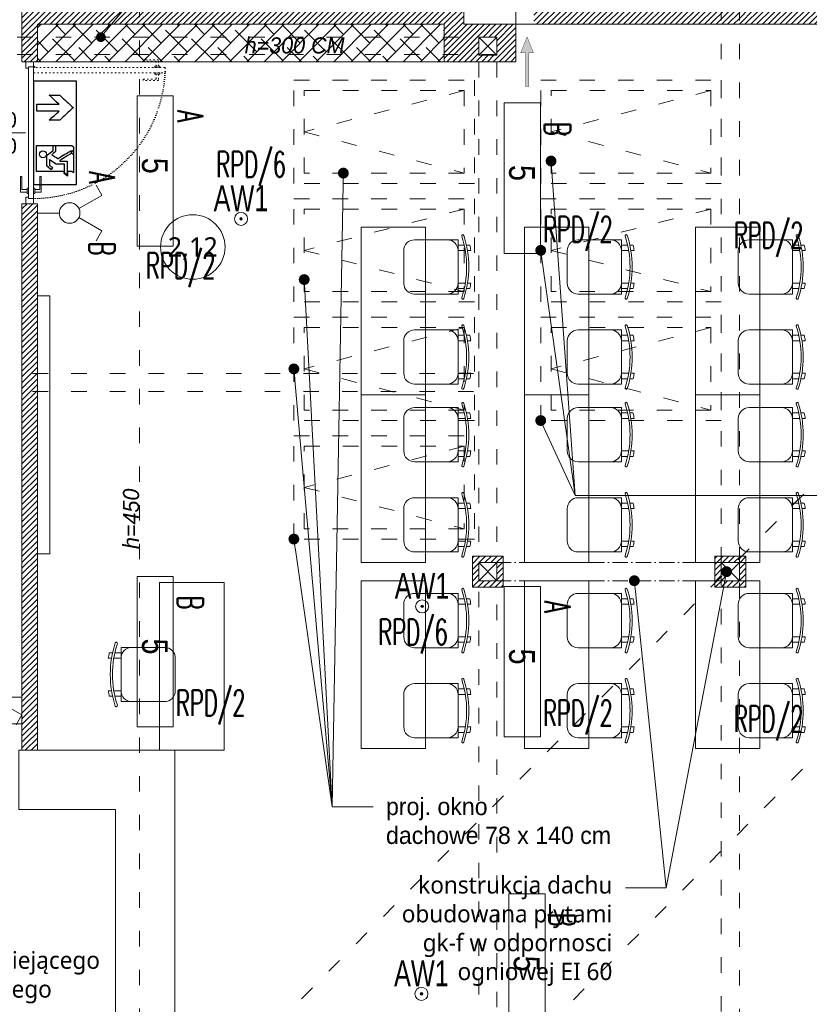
# Model space of a CAD drawing. Header units: millimetres. Extents: x 85284 to 143915, y -66821 to -28273.
# Tile 11 of 31: x 127973 to 128585, y -65092 to -64329. Entities that reach past the tile are written whole.
import ezdxf
from ezdxf import colors
from ezdxf.entities.mleader import LeaderData, LeaderLine
from ezdxf.enums import TextEntityAlignment as Align
from ezdxf.math import Vec2, Vec3

# ---------------------------------------------------------------- set-up
doc = ezdxf.new("R2010")
doc.units = ezdxf.units.MM
for name, pattern in [('ACAD_ISO03W100', [30, 12, -18]), ('ACAD_ISO07W100', [3, 0, -3]), ('ACAD_ISO10W100', [18, 12, -3, 0, -3])]:
    doc.linetypes.add(name, pattern=pattern)
doc.layers.get('0').update_dxf_attribs({"color": 251, "lineweight": 9})
doc.layers.add('AX - OPRAWY KIERUNKOWE', color=110, linetype='Continuous')
doc.layers.add('Warstwa 1', color=3, linetype='Continuous')
for name, color, linetype, lineweight in [('IE_Numer centralki', 3, 'Continuous', 13), ('IE_Numery obw ośw hala', 6, 'Continuous', 13), ('IE_Oświetlenie awaryjne', 1, 'Continuous', 13), ('IE_Oświetlenie podstawowe', 4, 'Continuous', 13), ('IE_Łączniki', 5, 'Continuous', 15), ('opis..KF', 251, 'Continuous', 9), ('schody', 251, 'Continuous', 9), ('siatka konstr..KF', 251, 'ACAD_ISO10W100', 9), ('stolarka_arch', 251, 'Continuous', 9), ('TEXT', 251, 'Continuous', 9), ('wentylacja..KF', 251, 'Continuous', 9), ('wymiar_arch', 251, 'Continuous', 9), ('wypełnienie 2', 251, 'Continuous', 9), ('ściana pro..KF', 251, 'Continuous', 9), ('ściany ist..KF', 251, 'Continuous', 9)]:
    doc.layers.add(name, color=color, linetype=linetype, lineweight=lineweight)
doc.styles.add('ARCH', font='segoeuil.ttf')
doc.styles.add('Opisowy', font='arial.ttf')
doc.styles.add('SIMLPEX', font='simplex.shx')
doc.styles.add('SIMPLEX', font='simplex', dxfattribs={"width": 0.85})
doc.styles.get("Standard").update_dxf_attribs({"font": 'arial.ttf'})
pattern_1 = [(45, (-308.0725, -28536.048), (-2.24506403, 2.24506403), [])]

# ---------------------------------------------------------------- blocks, each defined once
blk = doc.blocks.new('krzesło')
for p, q in [((5.74, 41.61), (5.74, 41.61)), ((2.59, 33.47), (0.01, 33.47)), ((9.14, 33.47), (4.31, 33.47)), ((9.14, 37.67), (42.78, 37.67)), ((9.14, -4.37), (9.14, 37.67)), ((1.78, 29.26), (-0.77, 29.26)), ((9.14, 29.26), (3.49, 29.26)), ((51.19, 29.26), (51.19, 4.04)), ((1.78, 4.04), (-0.77, 4.04)), ((9.14, 4.04), (3.49, 4.04)), ((2.59, -0.17), (0.01, -0.17)), ((9.14, -0.17), (4.31, -0.17)), ((42.78, -4.37), (9.14, -4.37)), ((5.74, -8.31), (5.74, -8.31))]:
    blk.add_line(p, q)
for centre, radius, start, end in [((79.11, 16.65), 78.35, 161.83805, 198.16195), ((79.11, 16.65), 76.67, 161.83805, 198.16195), ((5.46, 40.81), 0.841, 71.2164, 161.83805), ((5.46, 40.81), 0.841, 341.83805, 71.2164), ((79.11, 16.65), 80.87, 167.99678, 171.02665), ((17.55, 29.26), 8.41, 90, 180), ((42.78, 29.26), 8.41, 0, 90), ((79.11, 16.65), 80.87, 188.97335, 192.00322), ((17.55, 4.04), 8.41, 180, 270), ((42.78, 4.04), 8.41, 270, 0), ((5.46, -7.51), 0.841, 288.7836, 18.16195), ((5.46, -7.51), 0.841, 198.16195, 288.7836)]:
    blk.add_arc(centre, radius, start, end)
blk = doc.blocks.new('*U197')
at = {"layer": 'stolarka_arch', "linetype": 'ACAD_ISO03W100', "lineweight": 0, "ltscale": 0.1}
for points in [[(4.5, 102), (4.5, 0), (8.5, 0), (8.5, 102)], [(3.5, 97), (-1.5, 97), (-1.5, 85), (-0.5, 85), (-0.5, 95), (3.5, 95)], [(3.5, 98), (3.5, 94), (4.5, 94), (4.5, 98)], [(9.5, 98), (9.5, 94), (8.5, 94), (8.5, 98)], [(9.5, 97), (14.5, 97), (14.5, 85), (13.5, 85), (13.5, 95), (9.5, 95)]]:
    blk.add_lwpolyline(points, close=True, dxfattribs=at)
at = {"layer": 'stolarka_arch'}
for points in [[(5, -4), (5, -6), (0, -6), (0, 0), (4, 0), (4, -4), (5, -4)], [(106, 0), (4, 0), (4, -4), (106, -4)], [(101, 1), (101, 6), (89, 6), (89, 5), (99, 5), (99, 1)], [(102, 1), (98, 1), (98, 0), (102, 0)], [(105, -4), (105, -6), (110, -6), (110, 0), (106, 0), (106, -4), (105, -4)], [(101, -5), (101, -10), (89, -10), (89, -9), (99, -9), (99, -5)], [(102, -5), (98, -5), (98, -4), (102, -4)]]:
    blk.add_lwpolyline(points, close=True, dxfattribs=at)
blk.add_circle((4, 0.5), 0.5, dxfattribs=at)
at = {"layer": 'stolarka_arch', "linetype": 'ACAD_ISO07W100', "lineweight": 0, "ltscale": 0.5}
blk.add_arc((4, 0), 102, 0, 89.65063, dxfattribs=at)
blk = doc.blocks.new('*U1072')
at = {"layer": 'wentylacja..KF', "lineweight": 5}
h = blk.add_hatch(color=256, dxfattribs=at)
h.dxf.hatch_style = 1
h.paths.add_polyline_path([(12.5, 5), (12.5, 1.25), (38.48, 1.25), (38.48, -1.25), (12.5, -1.25), (12.5, -5), (0, 0)])
at = {"layer": 'wentylacja..KF', "color": 240, "const_width": 0.239}
blk.add_lwpolyline([(12.5, 5), (12.5, 1.25), (38.48, 1.25), (38.48, -1.25), (12.5, -1.25), (12.5, -5), (0, 0)], close=True, dxfattribs=at)
blk = doc.blocks.new('opis drzwi')
at = {"layer": 'opis..KF'}
blk.add_line((-20, 0), (20, 0), dxfattribs=at)
at = {"layer": 'opis..KF', "style": 'ARCH', "flags": 12}
for tag, p in [('90', (0, 10)), ('200', (0, -10))]:
    blk.add_attdef(tag, text='', height=12, dxfattribs=at).set_placement(p, align=Align.MIDDLE_CENTER)
blk = doc.blocks.new('nr pom')
at = {"layer": 'opis..KF', "lineweight": 20}
blk.add_circle((0, 0), 25, dxfattribs=at)
at = {"layer": 'opis..KF', "style": 'ARCH'}
blk.add_attdef('00', text='', height=15, dxfattribs=at).set_placement((0, 0), align=Align.MIDDLE_CENTER)
blk = doc.blocks.new('_Dot')
at = {"color": 0, "linetype": 'ByBlock', "lineweight": -2}
blk.add_line((-0.5, 0), (-1, 0), dxfattribs=at)
at = {"color": 0, "linetype": 'ByBlock', "const_width": 0.5}
blk.add_lwpolyline([(-0.25, 0, 1), (0.25, 0, 1)], format="xyb", close=True, dxfattribs=at)
blk = doc.blocks.new('Oprawa 5.0')
at = {"layer": 'IE_Oświetlenie podstawowe', "color": 0, "linetype": 'ByBlock'}
blk.add_lwpolyline([(-58.25, 28), (58.25, 28), (58.25, 0), (-58.25, 0)], close=True, dxfattribs=at)
at = {"layer": 'IE_Oświetlenie podstawowe', "color": 0, "insert": (-10.23, 23.74), "char_height": 20, "width": 20.191, "attachment_point": 1, "style": 'Opisowy'}
blk.add_mtext('{\\W0.8;5}', dxfattribs=at)
blk = doc.blocks.new('*U1125')
at = {"layer": 'IE_Łączniki', "color": 0}
blk.add_line((0, 17), (0, 0), dxfattribs=at)
for points in [[(-13.7, 50), (-21.5, 45.5)], [(-3.5, 32.19), (-13.69, 50)], [(3.5, 32.19), (13.69, 50)], [(13.69, 50), (21.49, 45.5)]]:
    blk.add_lwpolyline(points, dxfattribs=at)
blk.add_circle((0, 25), 8, dxfattribs=at)
at = {"style": 'SIMLPEX', "width": 0.7, "flags": 4}
blk.add_attdef('STEROWANIE_1', (28.51, -5.46), '', height=20, rotation=359.99995, dxfattribs=at)
at = {"layer": 'IE_Łączniki', "color": 0, "style": 'SIMLPEX', "width": 0.7, "flags": 4}
for tag, p in [('OBWÓD', (28.51, 44.54)), ('STEROWANIE', (28.51, 19.54))]:
    blk.add_attdef(tag, p, '', height=20, rotation=0.08718, dxfattribs=at)
blk = doc.blocks.new('*U1127')
at = {"layer": 'IE_Łączniki', "color": 0}
blk.add_line((0, 34), (0, 0), dxfattribs=at)
for points in [[(7, 64.4), (27.4, 100)], [(27.4, 100), (43, 91)], [(-7, 35.6), (-27.4, 0)], [(-27.4, 0), (-43, 9)]]:
    blk.add_lwpolyline(points, dxfattribs=at)
blk.add_circle((0, 50), 16, dxfattribs=at)
at = {"layer": 'IE_Łączniki', "color": 0, "width": 0.7, "flags": 4}
for tag, p in [('OBWÓD', (57, 53.1)), ('STEROWANIE', (57.1, 6.4))]:
    blk.add_attdef(tag, p, '', height=40, rotation=0.0872, dxfattribs=at)
blk = doc.blocks.new('Oprawa AW4')
at = {"layer": 'IE_Oświetlenie awaryjne'}
h = blk.add_hatch(color=0, dxfattribs=at)
h.dxf.hatch_style = 1
edge = h.paths.add_edge_path()
edge.add_arc((0, 0), 0.5, 0, 360)
h = blk.add_hatch(color=0, dxfattribs=at)
h.dxf.hatch_style = 1
h.paths.add_polyline_path([(0.75, 0.18), (0.65, 0.18), (0.65, 0), (0.75, 0)])
h = blk.add_hatch(color=0, dxfattribs=at)
h.dxf.hatch_style = 1
h.paths.add_polyline_path([(0.75, 0), (0.65, 0), (0.65, -0.17), (0.75, -0.17)])
at = {"layer": 'IE_Oświetlenie awaryjne', "color": 0}
blk.add_lwpolyline([(0.65, 0.18), (0.65, -0.17), (0.75, -0.17), (0.75, 0.18)], close=True, dxfattribs=at)
blk.add_lwpolyline([(0.65, 0), (0.75, 0)], dxfattribs=at)
for radius in [5.05, 1, 0.5]:
    blk.add_circle((0, 0), radius, dxfattribs=at)
at = {"layer": 'IE_Oświetlenie awaryjne', "color": 0, "insert": (-21.22, 25.92), "char_height": 20, "width": 20.191, "attachment_point": 1, "style": 'Opisowy'}
blk.add_mtext('{\\W0.7;AW1}', dxfattribs=at)
blk = doc.blocks.new('05')
at = {"color": 3}
blk.add_lwpolyline([(1327.75, 960.07), (1334.96, 960.07), (1334.98, 950.2), (1334.58, 949.8), (1327.37, 949.8), (1327.75, 950.19), (1327.75, 951.4), (1326.46, 951.4), (1327.18, 952.42), (1327.75, 952.42)], close=True, dxfattribs=at)
at = {"layer": 'Warstwa 1', "color": 3}
blk.add_lwpolyline([(1324.12, 948.92), (1352.92, 948.92), (1352.92, 960.92), (1324.12, 960.92), (1324.12, 948.92)], close=True, dxfattribs=at)
blk.add_ellipse((1332.54, 958.29), major_axis=(0, 0.954), ratio=0.992037, dxfattribs=at)
for points, knots in [([(1346.5, 960.02), (1346.5, 960.02), (1344.57, 960.02), (1344.57, 960.02), (1344.57, 960.02), (1344.57, 960.02), (1344.57, 953.8), (1344.57, 953.8), (1344.57, 953.8), (1344.57, 953.8), (1342.08, 956.55), (1342.08, 956.55), (1342.08, 956.55), (1342.08, 956.55), (1342.08, 953.63), (1342.08, 953.63), (1342.08, 953.63), (1342.08, 953.63), (1345.55, 949.82), (1345.55, 949.82), (1345.55, 949.82), (1345.55, 949.82), (1349, 953.62), (1349, 953.62), (1349, 953.62), (1349, 953.62), (1349, 956.52), (1349, 956.52), (1349, 956.52), (1349, 956.52), (1346.48, 953.8), (1346.48, 953.8), (1346.48, 953.8), (1346.48, 953.8), (1346.5, 960.02), (1346.5, 960.02)], [0, 0, 0, 0, 0.111111, 0.111111, 0.111111, 0.166667, 0.222222, 0.222222, 0.222222, 0.277778, 0.333333, 0.333333, 0.333333, 0.388889, 0.444444, 0.444444, 0.444444, 0.5, 0.555556, 0.555556, 0.555556, 0.611111, 0.666667, 0.666667, 0.666667, 0.722222, 0.777778, 0.777778, 0.777778, 0.833333, 0.888889, 0.888889, 0.888889, 0.944444, 1, 1, 1, 1]), ([(1334.97, 955.48), (1334.97, 955.48), (1333.58, 955.48), (1333.58, 955.48), (1333.58, 955.48), (1333.58, 955.48), (1332.28, 957.18), (1332.28, 957.18), (1332.28, 957.18), (1332.28, 957.18), (1332.29, 957.19), (1332.29, 957.19), (1332.29, 957.19), (1331.67, 957.2), (1331.66, 957.18), (1331.66, 957.18), (1331.66, 957.18), (1331.66, 957.18), (1329.26, 957.18), (1329.26, 957.18), (1329.26, 957.18), (1329.26, 957.18), (1328.25, 955.98), (1328.25, 955.98), (1328.25, 955.98), (1328.25, 955.98), (1328.81, 955.58), (1328.81, 955.58), (1328.81, 955.58), (1328.81, 955.58), (1329.57, 956.51), (1329.57, 956.51), (1329.57, 956.51), (1329.57, 956.51), (1331.06, 956.51), (1331.06, 956.51), (1331.06, 956.51), (1331.06, 956.51), (1329.74, 954.61), (1329.74, 954.61), (1329.74, 954.61), (1329.74, 954.61), (1329.74, 952.24), (1329.74, 952.24), (1329.74, 952.24), (1329.74, 952.24), (1327.28, 952.24), (1327.28, 952.24), (1327.28, 952.24), (1327.28, 952.24), (1326.8, 951.55), (1326.8, 951.55), (1326.8, 951.55), (1326.8, 951.55), (1330.58, 951.55), (1330.58, 951.55), (1330.58, 951.55), (1330.58, 951.55), (1330.58, 953.59), (1330.58, 953.59), (1330.58, 953.59), (1330.58, 953.59), (1330.76, 953.61), (1330.76, 953.61), (1330.76, 953.61), (1330.76, 953.61), (1332.73, 950.42), (1332.73, 950.42), (1332.73, 950.42), (1332.73, 950.42), (1333.59, 950.42), (1333.59, 950.42), (1333.59, 950.42), (1333.59, 950.42), (1331.34, 954.12), (1331.34, 954.12), (1331.34, 954.12), (1331.34, 954.12), (1331.33, 954.13), (1331.33, 954.13), (1331.33, 954.13), (1331.33, 954.13), (1332.39, 955.83), (1332.39, 955.83), (1332.39, 955.83), (1332.39, 955.83), (1333.35, 954.75), (1333.35, 954.75), (1333.35, 954.75), (1333.35, 954.75), (1334.97, 954.75), (1334.97, 954.75), (1334.97, 954.75), (1334.97, 954.75), (1334.97, 955.48), (1334.97, 955.48)], [0, 0, 0, 0, 0.041667, 0.041667, 0.041667, 0.0625, 0.083333, 0.083333, 0.083333, 0.104167, 0.125, 0.125, 0.125, 0.145833, 0.166667, 0.166667, 0.166667, 0.1875, 0.208333, 0.208333, 0.208333, 0.229167, 0.25, 0.25, 0.25, 0.270833, 0.291667, 0.291667, 0.291667, 0.3125, 0.333333, 0.333333, 0.333333, 0.354167, 0.375, 0.375, 0.375, 0.395833, 0.416667, 0.416667, 0.416667, 0.4375, 0.458333, 0.458333, 0.458333, 0.479167, 0.5, 0.5, 0.5, 0.520833, 0.541667, 0.541667, 0.541667, 0.5625, 0.583333, 0.583333, 0.583333, 0.604167, 0.625, 0.625, 0.625, 0.645833, 0.666667, 0.666667, 0.666667, 0.6875, 0.708333, 0.708333, 0.708333, 0.729167, 0.75, 0.75, 0.75, 0.770833, 0.791667, 0.791667, 0.791667, 0.8125, 0.833333, 0.833333, 0.833333, 0.854167, 0.875, 0.875, 0.875, 0.895833, 0.916667, 0.916667, 0.916667, 0.9375, 0.958333, 0.958333, 0.958333, 0.979167, 1, 1, 1, 1]), ([(1333.57, 950.21), (1333.57, 950.21), (1332.7, 950.21), (1332.7, 950.21), (1332.7, 950.21), (1332.7, 950.21), (1332.41, 949.79), (1332.41, 949.79), (1332.41, 949.79), (1332.41, 949.79), (1333.28, 949.79), (1333.28, 949.79), (1333.28, 949.79), (1333.28, 949.79), (1333.57, 950.21), (1333.57, 950.21)], [0, 0, 0, 0, 0.25, 0.25, 0.25, 0.375, 0.5, 0.5, 0.5, 0.625, 0.75, 0.75, 0.75, 0.875, 1, 1, 1, 1])]:
    blk.add_open_spline(points, degree=3, knots=knots, dxfattribs=at)

msp = doc.modelspace()

# ---------------------------------------------------------------- hatches: boundary and pattern name
at = {"layer": 'wypełnienie 2', "linetype": 'ByBlock', "transparency": 33554595}
h = msp.add_hatch(dxfattribs=at)
h.set_pattern_fill('ANSI31', color=256)
h.set_pattern_definition(pattern_1)
h.paths.add_polyline_path([(127986.4, -63799.21), (127974.4, -63799.21), (127974.4, -63832.99), (127986.4, -63832.99)])
h.paths.add_polyline_path([(127986.4, -63834.1), (127986.4, -63832.99), (127974.4, -63832.99), (127974.4, -63846.99), (127986.4, -63846.99)])
h.paths.add_polyline_path([(127986.4, -63846.99), (127974.4, -63846.99), (127974.4, -64108.6), (127986.4, -64108.6)])
h.paths.add_polyline_path([(127986.4, -64108.6), (127974.4, -64108.6), (127974.4, -64122.6), (127986.4, -64122.6)])
h.paths.add_polyline_path([(127986.4, -64122.6), (127974.4, -64122.6), (127974.4, -64342.49), (127986.4, -64342.49), (127986.4, -64332.49), (128057.81, -64332.49), (128065.65, -64324.13), (128065.65, -64320.49), (127986.4, -64320.49)])
h.paths.add_polyline_path([(127834.2, -63956.43), (127977.3, -63956.43), (127977.3, -63895.77), (127834.2, -63895.77)], flags=9)
h = msp.add_hatch(dxfattribs=at)
h.set_pattern_fill('ANSI31', color=256)
h.set_pattern_definition(pattern_1)
h.paths.add_polyline_path([(128357.4, -64103.6), (128342.65, -64103.6), (128342.65, -64122.6), (128328.65, -64122.6), (128301.9, -64122.6), (128301.9, -64127.6), (128301.9, -64320.49), (128069.06, -64320.49), (128065.65, -64324.13), (128065.65, -64332.49), (128301.9, -64332.49), (128301.9, -64342.49), (128342.65, -64342.49), (128342.65, -64356.49), (128342.65, -64361.49), (128357.4, -64361.49), (128357.4, -64332.49), (128316.9, -64332.49), (128316.9, -64126.49), (128357.4, -64126.49)])
h.paths.add_polyline_path([(128328.65, -64108.6), (128301.9, -64108.6), (128301.9, -64122.6), (128328.65, -64122.6)], flags=17)
h.paths.add_polyline_path([(128328.65, -64103.6), (128301.9, -64103.6), (128301.9, -64108.6), (128328.65, -64108.6)], flags=17)
h.paths.add_polyline_path([(128328.65, -64342.49), (128301.9, -64342.49), (128301.9, -64355.99), (128328.65, -64355.99)], flags=17)
h.paths.add_polyline_path([(128328.65, -64355.99), (128301.9, -64355.99), (128301.9, -64361.49), (128328.65, -64361.49)], flags=17)
h.paths.add_polyline_path([(128342.65, -64356.49), (128328.65, -64356.49), (128328.65, -64361.49), (128342.65, -64361.49)], flags=17)
h.paths.add_polyline_path([(128065.65, -64324.13), (128057.81, -64332.49), (128065.65, -64332.49)])
h.paths.add_polyline_path([(128516.65, -64320.49), (128371.4, -64320.49), (128371.4, -64332.49), (128516.65, -64332.49)])
h.paths.add_polyline_path([(128530.65, -64320.49), (128516.65, -64320.49), (128516.65, -64332.49), (128530.65, -64332.49)])
h = msp.add_hatch(dxfattribs=at)
h.set_pattern_fill('ANSI31', color=256)
h.set_pattern_definition(pattern_1)
h.paths.add_polyline_path([(128632.4, -64320.49), (128530.65, -64320.49), (128530.65, -64332.49), (128632.4, -64332.49)])
h.paths.add_polyline_path([(128922.9, -64320.49), (128632.4, -64320.49), (128632.4, -64332.49), (128922.9, -64332.49)])
at = {"layer": 'wypełnienie 2', "linetype": 'ByBlock', "lineweight": 0, "true_color": 0x5c5c5c}
h = msp.add_hatch(dxfattribs=at)
h.set_pattern_fill('ANSI38', color=251, scale=3)
h.set_pattern_definition([(45, (-24988.327, -28536.048), (-6.7351921, 6.7351921), []), (135, (-24988.327, -28536.048), (-20.2055763, 6.7351921), [23.8125, -14.2875])])
h.paths.add_polyline_path([(128065.65, -64342.49), (127986.4, -64342.49), (127986.4, -64355.99), (128065.65, -64355.99)])
h.paths.add_polyline_path([(128065.65, -64332.49), (127986.4, -64332.49), (127986.4, -64342.49), (128065.65, -64342.49)])
h.paths.add_polyline_path([(128065.65, -64355.99), (127986.4, -64355.99), (127986.4, -64361.49), (128065.65, -64361.49)])
h.paths.add_polyline_path([(128081.16, -64355.99), (128065.65, -64355.99), (128065.65, -64361.49), (128081.16, -64361.49)])
h.paths.add_polyline_path([(128081.16, -64342.49), (128065.65, -64342.49), (128065.65, -64355.99), (128081.16, -64355.99)])
h.paths.add_polyline_path([(128081.16, -64332.49), (128065.65, -64332.49), (128065.65, -64342.49), (128081.16, -64342.49)])
h.paths.add_polyline_path([(128131.16, -64332.49), (128081.16, -64332.49), (128081.16, -64342.49), (128131.16, -64342.49)])
h.paths.add_polyline_path([(128131.16, -64342.49), (128081.16, -64342.49), (128081.16, -64355.99), (128131.16, -64355.99)])
h.paths.add_polyline_path([(128131.16, -64355.99), (128081.16, -64355.99), (128081.16, -64361.49), (128131.16, -64361.49)])
h.paths.add_polyline_path([(128301.9, -64355.99), (128131.16, -64355.99), (128131.16, -64361.49), (128301.9, -64361.49)])
h.paths.add_polyline_path([(128301.9, -64342.49), (128131.16, -64342.49), (128131.16, -64355.99), (128301.9, -64355.99)])
h.paths.add_polyline_path([(128301.9, -64332.49), (128131.16, -64332.49), (128131.16, -64342.49), (128301.9, -64342.49)])
at = {"layer": 'wypełnienie 2', "linetype": 'ByBlock', "transparency": 33554595}
h = msp.add_hatch(dxfattribs=at)
h.set_pattern_fill('ANSI31', color=256)
h.set_pattern_definition(pattern_1)
h.paths.add_polyline_path([(127986.4, -64342.49), (127974.4, -64342.49), (127974.4, -64355.99), (127986.4, -64355.99)])
h.paths.add_polyline_path([(127986.4, -64602.99), (127974.4, -64602.99), (127974.4, -64616.99), (127986.4, -64616.99)])
h.paths.add_polyline_path([(127986.4, -64884.99), (127974.4, -64884.99), (127974.4, -64894.99), (127986.4, -64894.99)])
h.paths.add_polyline_path([(127974.4, -64885.11), (127986.4, -64885.11), (127986.4, -64616.99), (127974.4, -64616.99)])
h.paths.add_polyline_path([(127986.4, -64471.49), (127974.4, -64471.49), (127974.4, -64602.99), (127986.4, -64602.99)])
h.paths.add_polyline_path([(127974.4, -64361.49), (127986.4, -64361.49), (127986.4, -64355.99), (127974.4, -64355.99)])
h = msp.add_hatch(dxfattribs=at)
h.set_pattern_fill('ANSI31', color=256)
h.set_pattern_definition(pattern_1)
h.paths.add_polyline_path([(128342.65, -64744.6), (128328.65, -64744.6), (128328.65, -64749.6), (128342.65, -64749.6)])
h.paths.add_polyline_path([(128347.65, -64744.6), (128342.65, -64744.6), (128342.65, -64749.6), (128347.65, -64749.6)])
h.paths.add_polyline_path([(128347.65, -64749.6), (128342.65, -64749.6), (128342.65, -64763.6), (128347.65, -64763.6)])
h.paths.add_polyline_path([(128347.65, -64763.6), (128342.65, -64763.6), (128342.65, -64768.6), (128347.65, -64768.6)])
h.paths.add_polyline_path([(128342.65, -64763.6), (128328.65, -64763.6), (128328.65, -64768.6), (128342.65, -64768.6)])
h.paths.add_polyline_path([(128328.65, -64749.6), (128328.65, -64744.6), (128323.65, -64744.6), (128323.65, -64768.6), (128328.65, -64768.6)])
h = msp.add_hatch(dxfattribs=at)
h.set_pattern_fill('ANSI31', color=256)
h.set_pattern_definition(pattern_1)
h.paths.add_polyline_path([(128530.65, -64746.62), (128530.65, -64744.6), (128516.65, -64744.6), (128516.65, -64749.6), (128527.68, -64749.6)])
h.paths.add_polyline_path([(128516.65, -64744.6), (128511.65, -64744.6), (128511.65, -64749.6), (128516.65, -64749.6)])
h.paths.add_polyline_path([(128516.65, -64749.6), (128511.65, -64749.6), (128511.65, -64763.6), (128513.74, -64763.6), (128516.65, -64760.68)])
h.paths.add_polyline_path([(128516.65, -64763.6), (128513.74, -64763.6), (128511.65, -64765.7), (128511.65, -64768.6), (128516.65, -64768.6)])
h.paths.add_polyline_path([(128513.74, -64763.6), (128511.65, -64763.6), (128511.65, -64765.7)], flags=17)
h.paths.add_polyline_path([(128525.66, -64763.6), (128516.65, -64763.6), (128516.65, -64768.6), (128529.23, -64768.6)])
h.paths.add_polyline_path([(128530.65, -64763.6), (128525.66, -64763.6), (128529.23, -64768.6), (128530.65, -64768.6)])
h.paths.add_polyline_path([(128535.65, -64763.6), (128530.65, -64763.6), (128530.65, -64768.6), (128535.65, -64768.6)])
h.paths.add_polyline_path([(128535.65, -64749.6), (128530.65, -64749.6), (128530.65, -64763.6), (128535.65, -64763.6)])
h.paths.add_polyline_path([(128535.65, -64744.6), (128532.66, -64744.6), (128530.65, -64746.62), (128530.65, -64749.6), (128535.65, -64749.6)])
h.paths.add_polyline_path([(128532.66, -64744.6), (128530.65, -64744.6), (128530.65, -64746.62)], flags=17)
h.paths.add_polyline_path([(128530.65, -64746.62), (128527.68, -64749.6), (128530.65, -64749.6)], flags=17)

# ---------------------------------------------------------------- linework, layer by layer
at = {"linetype": 'ACAD_ISO03W100'}
for p, q in [((128065.65, -62604.99), (128065.65, -65213.49)), ((128516.65, -64749.6), (128516.65, -62730.99)), ((128530.65, -64749.6), (128530.65, -62730.99)), ((128371.4, -64157.81), (128371.4, -64332.49)), ((129046.4, -64228.79), (128065.65, -65213.49)), ((129256.35, -64228.79), (128277.65, -65213.49)), ((128342.65, -64342.49), (127687.9, -64342.49)), ((128328.65, -64763.6), (128328.65, -64342.49)), ((128342.65, -64763.6), (128342.65, -64342.49)), ((128342.65, -64355.99), (127687.9, -64355.99)), ((128317.26, -64383.78), (128193.26, -64415.78)), ((128508.65, -64383.78), (128384.65, -64415.78)), ((128193.26, -64415.78), (128317.26, -64447.78)), ((128384.65, -64415.78), (128508.65, -64447.78)), ((128317.26, -64475.63), (128193.26, -64507.63)), ((128508.65, -64475.63), (128384.65, -64507.63)), ((128193.26, -64507.63), (128317.26, -64539.63)), ((128384.65, -64507.63), (128508.65, -64539.63)), ((128317.26, -64567.48), (128193.26, -64599.48)), ((128508.65, -64567.48), (128384.65, -64599.48)), ((127802.65, -64602.99), (128328.65, -64602.99)), ((128193.26, -64599.48), (128317.26, -64631.48)), ((128384.65, -64599.48), (128508.65, -64631.48)), ((127802.65, -64616.99), (128328.65, -64616.99)), ((128317.26, -64659.33), (128193.26, -64691.33)), ((128193.26, -64691.33), (128317.26, -64723.33)), ((128328.65, -65234.15), (128328.65, -64749.6)), ((128342.65, -65244.07), (128342.65, -64749.6)), ((128516.65, -65367.42), (128516.65, -64763.6)), ((128530.65, -65377.35), (128530.65, -64763.6))]:
    msp.add_line(p, q, dxfattribs=at)
for points in [[(128185.26, -64455.78), (128185.26, -64375.78), (128325.26, -64375.78), (128325.26, -64455.78)], [(128376.65, -64455.78), (128376.65, -64375.78), (128516.65, -64375.78), (128516.65, -64455.78)], [(128193.26, -64447.78), (128193.26, -64383.78), (128317.26, -64383.78), (128317.26, -64447.78)], [(128384.65, -64447.78), (128384.65, -64383.78), (128508.65, -64383.78), (128508.65, -64447.78)], [(128185.26, -64547.63), (128185.26, -64467.63), (128325.26, -64467.63), (128325.26, -64547.63)], [(128376.65, -64547.63), (128376.65, -64467.63), (128516.65, -64467.63), (128516.65, -64547.63)], [(128193.26, -64539.63), (128193.26, -64475.63), (128317.26, -64475.63), (128317.26, -64539.63)], [(128384.65, -64539.63), (128384.65, -64475.63), (128508.65, -64475.63), (128508.65, -64539.63)], [(128185.26, -64639.48), (128185.26, -64559.48), (128325.26, -64559.48), (128325.26, -64639.48)], [(128376.65, -64639.48), (128376.65, -64559.48), (128516.65, -64559.48), (128516.65, -64639.48)], [(128193.26, -64631.48), (128193.26, -64567.48), (128317.26, -64567.48), (128317.26, -64631.48)], [(128384.65, -64631.48), (128384.65, -64567.48), (128508.65, -64567.48), (128508.65, -64631.48)], [(128185.26, -64731.33), (128185.26, -64651.33), (128325.26, -64651.33), (128325.26, -64731.33)], [(128193.26, -64723.33), (128193.26, -64659.33), (128317.26, -64659.33), (128317.26, -64723.33)]]:
    msp.add_lwpolyline(points, close=True, dxfattribs=at)
for points in [[(128287.3, -64619.6), (128237.3, -64619.6), (128237.3, -64489.6), (128287.3, -64489.6), (128287.3, -64619.6)], [(128413.99, -64619.6), (128363.99, -64619.6), (128363.99, -64489.6), (128413.99, -64489.6), (128413.99, -64619.6)], [(128546.62, -64619.6), (128496.62, -64619.6), (128496.62, -64489.6), (128546.62, -64489.6), (128546.62, -64619.6)], [(128287.3, -64749.6), (128237.3, -64749.6), (128237.3, -64619.6), (128287.3, -64619.6), (128287.3, -64749.6)], [(128413.99, -64749.6), (128363.99, -64749.6), (128363.99, -64619.6), (128413.99, -64619.6), (128413.99, -64749.6)], [(128546.62, -64749.6), (128496.62, -64749.6), (128496.62, -64619.6), (128546.62, -64619.6), (128546.62, -64749.6)], [(128287.3, -64893.6), (128237.3, -64893.6), (128237.3, -64763.6), (128287.3, -64763.6), (128287.3, -64893.6)], [(128413.99, -64893.6), (128363.99, -64893.6), (128363.99, -64763.6), (128413.99, -64763.6), (128413.99, -64893.6)], [(128546.62, -64893.6), (128496.62, -64893.6), (128496.62, -64763.6), (128546.62, -64763.6), (128546.62, -64893.6)], [(128131.16, -64764.99), (128081.16, -64764.99), (128081.16, -64894.99), (128131.16, -64894.99), (128131.16, -64764.99)]]:
    msp.add_lwpolyline(points)
msp.add_lwpolyline([(127986.4, -64542.78), (127996.02, -64542.78), (127996.02, -64742.78), (127986.4, -64742.78)], close=True)
at = {"layer": 'schody'}
msp.add_line((127806.9, -64874.49), (127974.4, -64874.49), dxfattribs=at)
at = {"layer": 'siatka konstr..KF', "color": 18, "lineweight": 9, "true_color": 0x000000}
for p, q in [((128516.65, -64749.6), (128342.65, -64749.6)), ((128516.65, -64763.6), (128342.65, -64763.6))]:
    msp.add_line(p, q, dxfattribs=at)
at = {"layer": 'wymiar_arch', "linetype": 'ByBlock'}
msp.add_line((128301.9, -64361.49), (127986.4, -64361.49), dxfattribs=at)
at = {"layer": 'ściana pro..KF', "linetype": 'ByBlock'}
for p, q in [((127974.4, -64361.49), (127974.4, -63799.21)), ((127986.4, -64361.49), (127986.4, -64332.49)), ((128301.9, -64332.49), (127986.4, -64332.49)), ((128301.9, -64361.49), (128301.9, -64332.49)), ((128922.9, -64332.49), (128357.4, -64332.49)), ((128357.4, -64332.49), (128357.4, -64361.49)), ((127986.4, -64361.49), (127974.4, -64361.49)), ((128357.4, -64361.49), (128301.9, -64361.49)), ((127974.4, -64485.88), (127974.4, -64471.49)), ((127986.4, -64471.49), (127974.4, -64471.49)), ((127986.4, -64485.88), (127986.4, -64471.49)), ((127974.4, -64884.99), (127974.4, -64485.88)), ((127986.4, -64884.99), (127986.4, -64485.88)), ((127974.4, -64894.99), (127974.4, -64884.99)), ((127986.4, -64894.99), (127986.4, -64884.99))]:
    msp.add_line(p, q, dxfattribs=at)
for points in [[(128323.65, -64768.6), (128347.65, -64768.6), (128347.65, -64744.6), (128323.65, -64744.6)], [(128511.65, -64768.6), (128535.65, -64768.6), (128535.65, -64744.6), (128511.65, -64744.6)]]:
    msp.add_lwpolyline(points, close=True, dxfattribs=at)
at = {"layer": 'ściany ist..KF', "linetype": 'ByBlock'}
for p, q in [((128316.9, -64126.49), (128316.9, -64332.49)), ((128357.4, -64332.49), (128357.4, -64171.81)), ((128316.9, -64332.49), (128357.4, -64332.49)), ((128328.65, -64342.49), (128342.65, -64356.49)), ((128328.65, -64356.49), (128342.65, -64342.49)), ((128342.65, -64356.49), (128328.65, -64342.49)), ((128328.65, -64749.6), (128342.65, -64763.6)), ((128328.65, -64763.6), (128342.65, -64749.6)), ((128516.65, -64749.6), (128530.65, -64763.6)), ((128516.65, -64763.6), (128530.65, -64749.6)), ((127971.9, -64894.99), (128092.9, -64894.99)), ((128092.9, -64894.99), (128092.9, -65150.45))]:
    msp.add_line(p, q, dxfattribs=at)
for points in [[(128328.65, -64342.49), (128342.65, -64342.49), (128342.65, -64356.49), (128328.65, -64356.49), (128328.65, -64342.49)], [(128328.65, -64749.6), (128342.65, -64749.6), (128342.65, -64763.6), (128328.65, -64763.6), (128328.65, -64749.6)], [(128516.65, -64749.6), (128530.65, -64749.6), (128530.65, -64763.6), (128516.65, -64763.6), (128516.65, -64749.6)], [(128092.9, -65150.45), (128092.9, -64894.99), (127971.9, -64894.99), (127971.9, -64940.99), (128046.9, -64940.99), (128046.9, -65150.45)]]:
    msp.add_lwpolyline(points, dxfattribs=at)
for points in [[(128328.65, -64356.49), (128342.65, -64356.49), (128342.65, -64342.49), (128328.65, -64342.49)], [(128342.65, -64763.6), (128328.65, -64763.6), (128328.65, -64749.6), (128342.65, -64749.6)], [(128516.65, -64763.6), (128530.65, -64763.6), (128530.65, -64749.6), (128516.65, -64749.6)]]:
    msp.add_lwpolyline(points, close=True, dxfattribs=at)

# ---------------------------------------------------------------- block references
at = {"rotation": 179.9999999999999}
for p in [(128321.66, -64503.82), (128448.35, -64503.82), (128580.98, -64503.82), (128321.66, -64573.64), (128448.35, -64573.64), (128580.98, -64573.64), (128321.66, -64633.82), (128448.35, -64633.82), (128580.98, -64633.82), (128321.66, -64703.64), (128448.35, -64703.64), (128580.98, -64703.64), (128321.66, -64777.82), (128448.35, -64777.82), (128580.98, -64777.82), (128321.66, -64847.64), (128448.35, -64847.64), (128580.98, -64847.64)]:
    msp.add_blockref('krzesło', p, dxfattribs=at)
at = {"xscale": -1, "rotation": 180}
msp.add_blockref('krzesło', (128042.12, -64819.61), dxfattribs=at)
at = {"layer": 'AX - OPRAWY KIERUNKOWE', "xscale": 2.777199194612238, "yscale": 2.777199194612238, "zscale": 2.777199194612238, "rotation": 89.99999999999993}
msp.add_blockref('05', (130652.08, -68133.91), dxfattribs=at)
at = {"layer": 'IE_Oświetlenie awaryjne'}
for p in [(128144.27, -64483.2), (128284.65, -64783.48), (128284.15, -65083.76)]:
    msp.add_blockref('Oprawa AW4', p, dxfattribs=at)
at = {"layer": 'IE_Oświetlenie podstawowe', "linetype": 'ByBlock', "rotation": 270}
for p in [(128063.75, -64446.11), (128348.4, -64451.7), (128063.75, -64818.59), (128348.4, -64826.41), (128352.02, -65064.36)]:
    msp.add_blockref('Oprawa 5.0', p, dxfattribs=at)
at = {"layer": 'IE_Łączniki', "rotation": 270}
msp.add_blockref('*U1125', (127986.4, -64478.69), dxfattribs=at)
at = {"layer": 'IE_Łączniki', "xscale": 0.5, "yscale": 0.5, "zscale": 0.5, "rotation": 90}
msp.add_blockref('*U1127', (127974.4, -64853.87), dxfattribs=at)
at = {"layer": 'opis..KF', "color": 30}
msp.add_blockref('nr pom', (128106.87, -64505.01), dxfattribs=at).add_auto_attribs({'00': '2,12'})
at = {"layer": 'stolarka_arch', "rotation": 270}
msp.add_blockref('*U197', (127983.4, -64361.49), dxfattribs=at)
at = {"layer": 'TEXT'}
ref = msp.add_blockref('opis drzwi', (127957.15, -64416.49), dxfattribs=dict(at, xscale=-1, rotation=180))
ref.add_attrib('90', '100', dxfattribs={"layer": 'opis..KF', "height": 12, "style": 'ARCH'}).set_placement((127957.15, -64426.71), align=Align.MIDDLE_CENTER)
ref.add_attrib('200', '200', dxfattribs={"layer": 'opis..KF', "height": 12, "style": 'ARCH'}).set_placement((127957.15, -64406.49), align=Align.MIDDLE_CENTER)
at = {"layer": 'wentylacja..KF', "rotation": 270}
msp.add_blockref('*U1072', (128366.07, -64342.11), dxfattribs=at)

# ---------------------------------------------------------------- texts
at = {"layer": 'IE_Numer centralki', "style": 'SIMPLEX', "width": 0.6}
for s, p in [('A', (128095.03, -64398.94)), ('B', (128379.68, -64408.18)), ('A', (128026.5, -64446.49)), ('B', (128026.5, -64500.85)), ('B', (128095.03, -64775.07)), ('A', (128379.68, -64779.24)), ('B', (128383.3, -65020.85))]:
    msp.add_text(s, height=20, rotation=270, dxfattribs=at).set_placement(p)
at = {"layer": 'IE_Numery obw ośw hala', "style": 'SIMPLEX', "width": 0.6}
for s, p in [('RPD/6', (128125.12, -64451.04)), ('RPD/2', (128378.43, -64501.41)), ('RPD/2', (128526.32, -64505.93)), ('RPD/2', (128070.56, -64529.47)), ('RPD/6', (128250.68, -64813.41)), ('RPD/2', (128093.77, -64868.3)), ('RPD/2', (128378.43, -64876.12)), ('RPD/2', (128526.32, -64880.64))]:
    msp.add_text(s, height=20, dxfattribs=at).set_placement(p)
at = {"layer": 'opis..KF', "insert": (128185.83, -64348.91), "char_height": 12.48, "attachment_point": 5, "style": 'ARCH'}
msp.add_mtext_dynamic_manual_height_columns('{\\fCentury Gothic|b0|i1|c238|p34;h=300 CM}', width=156.7001, gutter_width=70, heights=[0], dxfattribs=at)
at = {"layer": 'opis..KF', "insert": (128059.07, -64715.67), "char_height": 12.48, "attachment_point": 5, "rotation": 90, "style": 'ARCH'}
msp.add_mtext_dynamic_manual_height_columns('{\\fCentury Gothic|b0|i1|c238|p34;h=450}', width=156.7001, gutter_width=70, heights=[0], dxfattribs=at)

# ---------------------------------------------------------------- leaders
at = {"layer": 'opis..KF', "lineweight": 9}
ml = msp.add_multileader_mtext('Standard', dxfattribs=at)
ml.set_content('obudowa belki drewnianej płytami gk-fw odpornosci ogniowej EI 60. ', color=256, style='ARCH')
ml.set_leader_properties(color=256, linetype='ByLayer', lineweight=-1)
ml.set_arrow_properties(name='DOT')
ml.build(insert=Vec2(0, 0))
ml.multileader.update_dxf_attribs({"dogleg_length": 28.39, "arrow_head_size": 7.5})
ctx = ml.context
ctx.base_point, ctx.char_height, ctx.arrow_head_size, ctx.landing_gap_size, ctx.plane_origin = Vec3(128150.71, -64237.16), 12, 7.5, 9, Vec3(127467.53, -64300.74)
notes = []
notes.append((ctx, [(1, (1, 1, 0), (128122.32, -64237.16), (1, 0), 28.39, [(0, [(128035.57, -64342.49)], 0, [])])]))
ctx.mtext.insert, ctx.mtext.width, ctx.mtext.flow_direction = Vec3(128159.71, -64229.15), 151.5727, 5
ml = msp.add_multileader_mtext('Standard', dxfattribs=at)
ml.set_content(' ', color=256, style='ARCH')
ml.set_leader_properties(color=256, linetype='ByLayer', lineweight=-1)
ml.set_arrow_properties(name='DOT')
ml.build(insert=Vec2(0, 0))
ml.multileader.update_dxf_attribs({"dogleg_length": 31.74, "arrow_head_size": 8.39})
ctx = ml.context
ctx.base_point, ctx.char_height, ctx.arrow_head_size, ctx.landing_gap_size, ctx.plane_origin = Vec3(128434.99, -64697.59), 13.42, 8.39, 10.06, Vec3(127752.78, -64762.85)
notes.append((ctx, [(1, (1, 1, 0), (128403.25, -64697.59), (1, 0), 31.74, [(0, [(128384.65, -64438.41)], 0, [])])]))
ctx.mtext.insert, ctx.mtext.width, ctx.mtext.flow_direction = Vec3(128445.05, -64690.88), 152.5547, 5
ml = msp.add_multileader_mtext('Standard', dxfattribs=at)
ml.set_content(' ', color=256, style='ARCH')
ml.set_leader_properties(color=256, linetype='ByLayer', lineweight=-1)
ml.set_arrow_properties(name='DOT')
ml.build(insert=Vec2(0, 0))
ml.multileader.update_dxf_attribs({"dogleg_length": 31.74, "arrow_head_size": 8.39})
ctx = ml.context
ctx.base_point, ctx.char_height, ctx.arrow_head_size, ctx.landing_gap_size, ctx.plane_origin = Vec3(128246.6, -64938.68), 13.42, 8.39, 10.06, Vec3(127561.39, -64854.7)
notes.append((ctx, [(1, (1, 1, 0), (128214.86, -64938.68), (1, 0), 31.74, [(0, [(128223.6, -64447.78)], 0, [])])]))
ctx.mtext.insert, ctx.mtext.width, ctx.mtext.flow_direction = Vec3(128256.66, -64931.97), 152.5547, 5
ml = msp.add_multileader_mtext('Standard', dxfattribs=at)
ml.set_content(' ', color=256, style='ARCH')
ml.set_leader_properties(color=256, linetype='ByLayer', lineweight=-1)
ml.set_arrow_properties(name='DOT')
ml.build(insert=Vec2(0, 0))
ml.multileader.update_dxf_attribs({"dogleg_length": 31.74, "arrow_head_size": 8.39})
ctx = ml.context
ctx.base_point, ctx.char_height, ctx.arrow_head_size, ctx.landing_gap_size, ctx.plane_origin = Vec3(128434.99, -64697.59), 13.42, 8.39, 10.06, Vec3(127748.46, -64761.17)
notes.append((ctx, [(1, (1, 1, 0), (128403.25, -64697.59), (1, 0), 31.74, [(0, [(128376.65, -64507.63)], 0, [])])]))
ctx.mtext.insert, ctx.mtext.width, ctx.mtext.flow_direction = Vec3(128445.05, -64690.88), 152.5547, 5
ml = msp.add_multileader_mtext('Standard', dxfattribs=at)
ml.set_content(' ', color=256, style='ARCH')
ml.set_leader_properties(color=256, linetype='ByLayer', lineweight=-1)
ml.set_arrow_properties(name='DOT')
ml.build(insert=Vec2(0, 0))
ml.multileader.update_dxf_attribs({"dogleg_length": 31.74, "arrow_head_size": 8.39})
ctx = ml.context
ctx.base_point, ctx.char_height, ctx.arrow_head_size, ctx.landing_gap_size, ctx.plane_origin = Vec3(128246.6, -64938.68), 13.42, 8.39, 10.06, Vec3(127561.39, -64854.7)
notes.append((ctx, [(1, (1, 1, 0), (128214.86, -64938.68), (1, 0), 31.74, [(0, [(128193.26, -64530.26)], 0, [])])]))
ctx.mtext.insert, ctx.mtext.width, ctx.mtext.flow_direction = Vec3(128256.66, -64931.97), 152.5547, 5
ml = msp.add_multileader_mtext('Standard', dxfattribs=at)
ml.set_content(' ', color=256, style='ARCH')
ml.set_leader_properties(color=256, linetype='ByLayer', lineweight=-1)
ml.set_arrow_properties(name='DOT')
ml.build(insert=Vec2(0, 0))
ml.multileader.update_dxf_attribs({"dogleg_length": 31.74, "arrow_head_size": 8.39})
ctx = ml.context
ctx.base_point, ctx.char_height, ctx.arrow_head_size, ctx.landing_gap_size, ctx.plane_origin = Vec3(128246.6, -64938.68), 13.42, 8.39, 10.06, Vec3(127557.07, -64853.02)
notes.append((ctx, [(1, (1, 1, 0), (128214.86, -64938.68), (1, 0), 31.74, [(0, [(128185.26, -64599.48)], 0, [])])]))
ctx.mtext.insert, ctx.mtext.width, ctx.mtext.flow_direction = Vec3(128256.66, -64931.97), 152.5547, 5
ml = msp.add_multileader_mtext('Standard', dxfattribs=at)
ml.set_content('{\\fCentury Gothic|b0|i0|c238|p34;proj. okno \\Pdachowe 78 x 140 cm}', color=256, style='ARCH')
ml.set_leader_properties(color=256, linetype='ByLayer', lineweight=-1)
ml.set_arrow_properties(name='DOT')
ml.build(insert=Vec2(0, 0))
ml.multileader.update_dxf_attribs({"dogleg_length": 31.74, "arrow_head_size": 8.39})
ctx = ml.context
ctx.base_point, ctx.char_height, ctx.arrow_head_size, ctx.landing_gap_size, ctx.plane_origin = Vec3(128593.39, -64697.59), 13.4164, 8.39, 10.06, Vec3(128748.47, -64613.76)
notes.append((ctx, [(1, (1, 1, 0), (128403.25, -64697.59), (1, 0), 190.15, [(0, [(128376.65, -64639.48)], 0, [])])]))
ctx.mtext.insert, ctx.mtext.flow_direction = Vec3(128603.46, -64690.72), 5
ml = msp.add_multileader_mtext('Standard', dxfattribs=at)
ml.set_content('{\\fCentury Gothic|b0|i0|c238|p34;proj. okno \\Pdachowe 78 x 140 cm}', color=256, style='ARCH')
ml.set_leader_properties(color=256, linetype='ByLayer', lineweight=-1)
ml.set_arrow_properties(name='DOT')
ml.build(insert=Vec2(0, 0))
ml.multileader.update_dxf_attribs({"dogleg_length": 31.74, "arrow_head_size": 8.39})
ctx = ml.context
ctx.base_point, ctx.char_height, ctx.arrow_head_size, ctx.landing_gap_size, ctx.plane_origin = Vec3(128246.6, -64938.68), 13.4164, 8.39, 10.06, Vec3(128557.08, -64705.61)
notes.append((ctx, [(1, (1, 1, 0), (128214.86, -64938.68), (1, 0), 31.74, [(0, [(128185.26, -64731.33)], 0, [])])]))
ctx.mtext.insert, ctx.mtext.flow_direction = Vec3(128256.66, -64931.8), 5
ml = msp.add_multileader_mtext('Standard', dxfattribs=at)
ml.set_content('konstrukcja dachu\\Pobudowana płytami gk-f w odpornosci ogniowej EI 60', color=256, style='ARCH')
ml.set_leader_properties(color=256, linetype='ByLayer', lineweight=-1)
ml.set_arrow_properties(name='DOT')
ml.build(insert=Vec2(0, 0))
ml.multileader.update_dxf_attribs({"dogleg_length": 31.74, "arrow_head_size": 8.39})
ctx = ml.context
ctx.base_point, ctx.char_height, ctx.arrow_head_size, ctx.landing_gap_size, ctx.plane_origin = Vec3(128264.64, -65001.51), 13.4164, 8.39, 10.06, Vec3(127928.03, -64907.22)
ctx.text_align_type = 2
notes.append((ctx, [(0, (1, 1, 0), (128473.99, -65001.51), (-1, 0), 31.74, [(0, [(128520.68, -64756.63)], 0, [])])]))
ctx.mtext.insert, ctx.mtext.width, ctx.mtext.alignment, ctx.mtext.flow_direction = Vec3(128432.18, -64992.55), 177.6703, 3, 5
ml = msp.add_multileader_mtext('Standard', dxfattribs=at)
ml.set_content(' ', color=256, style='ARCH')
ml.set_leader_properties(color=256, linetype='ByLayer', lineweight=-1)
ml.set_arrow_properties(name='DOT')
ml.build(insert=Vec2(0, 0))
ml.multileader.update_dxf_attribs({"dogleg_length": 31.74, "arrow_head_size": 8.39})
ctx = ml.context
ctx.base_point, ctx.char_height, ctx.arrow_head_size, ctx.landing_gap_size, ctx.plane_origin = Vec3(128416.87, -65001.51), 13.42, 8.39, 10.06, Vec3(129060.77, -64903.93)
ctx.text_align_type = 2
notes.append((ctx, [(1, (1, 1, 0), (128473.99, -65001.51), (-1, 0), 31.74, [(0, [(128449.22, -64763.6)], 0, [])])]))
ctx.mtext.insert, ctx.mtext.width, ctx.mtext.alignment, ctx.mtext.flow_direction = Vec3(128432.18, -64994.8), 152.5547, 3, 5
ml = msp.add_multileader_mtext('Standard', dxfattribs=at)
ml.set_content('poszerzenie istniejącego\\Potworu drzwiowego', color=256, style='ARCH')
ml.set_leader_properties(color=256, linetype='ByLayer', lineweight=-1)
ml.set_arrow_properties(name='DOT')
ml.build(insert=Vec2(0, 0))
ml.multileader.update_dxf_attribs({"arrow_head_size": 8.39})
ctx = ml.context
ctx.base_point, ctx.char_height, ctx.arrow_head_size, ctx.landing_gap_size, ctx.plane_origin = Vec3(127823.84, -65059.83), 13.4164, 8.39, 10.06, Vec3(126680.98, -65136.95)
notes.append((ctx, [(1, (1, 1, 0), (127792.1, -65059.83), (1, 0), 31.74, [(0, [(127856.57, -64914.62)], 0, [])])]))
ctx.mtext.insert, ctx.mtext.width, ctx.mtext.flow_direction = Vec3(127833.9, -65050.87), 261.9907, 5
for ctx, leaders in notes:
    for number, flags, end, landing, length, lines in leaders:
        leader = LeaderData()
        leader.index, (leader.has_last_leader_line, leader.has_dogleg_vector, leader.attachment_direction) = number, flags
        leader.last_leader_point, leader.dogleg_vector, leader.dogleg_length = Vec3(end), Vec3(landing), length
        for number, points, colour, breaks in lines:
            line = LeaderLine()
            line.index, line.vertices, line.color, line.breaks = number, Vec3.list(points), colors.encode_raw_color(colour), breaks
            leader.lines.append(line)
        ctx.leaders.append(leader)

doc.saveas('drawing.dxf')
